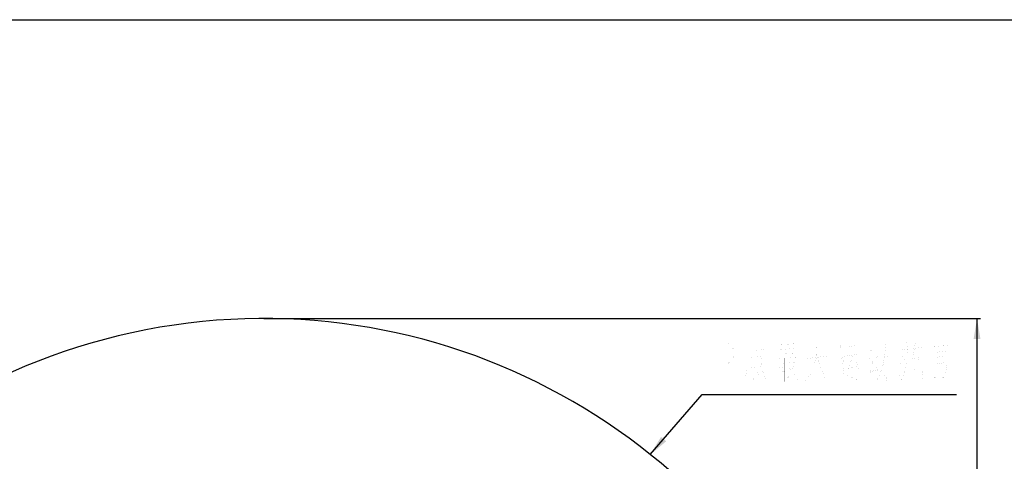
# Model space of a CAD drawing. Header units: millimetres. Extents: x 0 to 11890, y 0 to 8410.
# Tile 136 of 137: x 6571 to 9478, y 7107 to 8410. Entities that reach past the tile are written whole.
import ezdxf

# ---------------------------------------------------------------- set-up
doc = ezdxf.new("R2010")
doc.units = ezdxf.units.MM
doc.header["$LTSCALE"] = 653.95
doc.layers.get('0').update_dxf_attribs({"linetype": 'CONTINUOUS'})
for name, color, linetype in [('14ALL_DIM', 7, 'CONTINUOUS'), ('ZUIDAYUNDONGDXF_CONTINUOUS_LINE', 7, 'CONTINUOUS'), ('ZUIDAYUNDONGFANWEI_DXF_FORMAT', 7, 'CONTINUOUS'), ('ZUIDAYUNDONGFANWEI_DXF_TEXT', 7, 'CONTINUOUS'), ('ZUIDAYUNDONGFANWEIDXF_DIMENSION', 7, 'CONTINUOUS')]:
    doc.layers.add(name, color=color, linetype=linetype)
doc.styles.get("Standard").update_dxf_attribs({"font": 'txt', "width": 0.7})
doc.dimstyles.new('DIMSTYLE_9', dxfattribs={"dimtxt": 120, "dimasz": 60, "dimexe": 1, "dimexo": 0, "dimgap": 3, "dimtad": 0, "dimtih": 1, "dimtoh": 1, "dimdec": 0, "dimdsep": 46, "dimtxsty": 'Standard', "dimblk": '_FILLED', "dimblk1": '_FILLED', "dimblk2": '_FILLED', "dimcen": 0.09, "dimclrt": 5, "dimazin": 2, "dimtp": 2, "dimtm": 2, "dimtfac": 1, "dimtdec": 0, "dimtofl": 0, "dimtmove": 0, "dimatfit": 3, "dimldrblk": '_FILLED', "dimfxl": 0, "dimtolj": 1, "dimarcsym": 0})

# ---------------------------------------------------------------- blocks, each defined once
blk = doc.blocks.new('*D17')
at = {"layer": 'ZUIDAYUNDONGFANWEIDXF_DIMENSION', "color": 2, "linetype": 'Continuous'}
blk.add_line((7291.5, 7528.1), (9407.1, 7528.1), dxfattribs=at)
blk = doc.blocks.new('_FILLED')
at = {"color": 0, "linetype": 'ByBlock'}
blk.add_solid([(0, 0), (-1, 0.167), (-1, -0.167)], dxfattribs=at)

msp = doc.modelspace()

# ---------------------------------------------------------------- linework, layer by layer
at = {"layer": '14ALL_DIM', "color": 2, "linetype": 'Continuous'}
msp.add_line((9397.132, 3950.597), (9397.132, 7528.08), dxfattribs=at)
msp.add_solid([(9397.132, 7528.08), (9407.132, 7468.08), (9387.132, 7468.08)], dxfattribs=at)
at = {"layer": 'ZUIDAYUNDONGDXF_CONTINUOUS_LINE', "color": 2, "linetype": 'Continuous'}
msp.add_arc((7291.466, 5703.735), 1824.344, 295, 180, dxfattribs=at)
at = {"layer": 'ZUIDAYUNDONGFANWEI_DXF_FORMAT', "color": 7, "linetype": 'Continuous'}
msp.add_line((0, 8410), (11890, 8410), dxfattribs=at)
at = {"layer": 'ZUIDAYUNDONGFANWEI_DXF_TEXT', "color": 2, "linetype": 'Continuous'}
for p, q in [((8432.755, 7127.003), (8585.747, 7303.448)), ((8585.747, 7303.448), (8615.747, 7303.448)), ((8615.747, 7303.448), (9336.747, 7303.448))]:
    msp.add_line(p, q, dxfattribs=at)
at = {"layer": 'ZUIDAYUNDONGFANWEI_DXF_TEXT', "color": 5, "linetype": 'Continuous', "const_width": 0.1}
for points in [[(8636.748, 7335.948), (8636.748, 7455.948), (8662.997, 7455.948), (8673.497, 7445.948), (8678.747, 7435.949), (8678.747, 7415.948), (8673.497, 7405.949), (8662.997, 7395.948), (8636.748, 7395.948)], [(8745.247, 7413.529), (8745.247, 7461.755)], [(8816.748, 7457.561), (8816.748, 7417.722)], [(8816.748, 7451.271), (8855.747, 7453.368)], [(8855.747, 7459.658), (8853.581, 7428.206)], [(8925.081, 7461.755), (8922.914, 7413.529)], [(8992.247, 7449.174), (9000.914, 7432.4)], [(9016.081, 7444.981), (9046.414, 7449.174)], [(9128.747, 7459.658), (9124.414, 7417.722), (9117.914, 7382.077), (9100.581, 7344.335)], [(9165.581, 7434.496), (9234.914, 7442.883)], [(9189.414, 7461.755), (9193.747, 7417.722)], [(9215.414, 7461.755), (9208.914, 7417.722)], [(9263.081, 7457.561), (9263.081, 7344.335)], [(9263.081, 7444.981), (9319.414, 7449.174)], [(9289.081, 7442.883), (9289.081, 7356.916)], [(9319.414, 7455.464), (9319.414, 7344.335)], [(8727.914, 7424.013), (8727.914, 7377.884)], [(8762.581, 7417.722), (8727.914, 7413.529)], [(8745.247, 7434.496), (8773.414, 7438.69)], [(8760.414, 7386.271), (8762.581, 7419.819)], [(8799.414, 7409.335), (8868.748, 7413.529)], [(8816.748, 7436.594), (8844.914, 7438.69)], [(8816.748, 7424.013), (8855.747, 7426.109)], [(8922.914, 7413.529), (8916.414, 7390.464), (8905.581, 7363.207), (8888.247, 7342.239)], [(8957.581, 7417.722), (8890.414, 7409.335)], [(8925.081, 7413.529), (8948.914, 7348.529), (8966.247, 7348.529)], [(8981.414, 7407.239), (9005.248, 7413.529)], [(9005.248, 7417.722), (9000.914, 7394.658), (9005.248, 7384.174), (8998.747, 7367.4)], [(9011.748, 7417.722), (9055.08, 7424.013)], [(9031.247, 7419.819), (9016.081, 7377.884)], [(9074.581, 7409.335), (9107.081, 7415.626)], [(9081.081, 7432.4), (9107.081, 7438.69)], [(9091.914, 7411.432), (9081.081, 7369.497)], [(9113.58, 7409.335), (9141.747, 7417.722)], [(9143.914, 7419.819), (9128.747, 7344.335), (9122.248, 7363.207)], [(9174.248, 7419.819), (9187.247, 7403.045)], [(9200.247, 7417.722), (9200.247, 7352.722)], [(9224.08, 7413.529), (9202.414, 7409.335)], [(9226.247, 7417.722), (9217.581, 7373.69)], [(9273.914, 7428.206), (9308.58, 7432.4)], [(9306.414, 7417.722), (9276.081, 7413.529)], [(8727.914, 7382.077), (8762.581, 7386.271)], [(8810.248, 7409.335), (8810.248, 7365.303)], [(8810.248, 7394.658), (8827.58, 7396.755)], [(8810.248, 7382.077), (8827.58, 7384.174)], [(8829.747, 7409.335), (8829.747, 7342.239)], [(8836.248, 7396.755), (8860.081, 7398.852)], [(8860.081, 7403.045), (8849.247, 7373.69), (8840.581, 7388.368)], [(9011.748, 7377.884), (9046.414, 7388.368)], [(9039.914, 7403.045), (9048.581, 7373.69)], [(9098.414, 7390.464), (9107.081, 7367.4)], [(9165.581, 7400.948), (9176.414, 7388.368)], [(9174.248, 7344.335), (9191.581, 7400.948)], [(9215.414, 7373.69), (9208.914, 7384.174)], [(9267.414, 7392.561), (9308.58, 7398.852)], [(9310.747, 7403.045), (9304.247, 7369.497), (9295.581, 7382.077)], [(8717.08, 7377.884), (8712.747, 7344.335)], [(8732.247, 7371.594), (8738.747, 7346.432)], [(8749.581, 7371.594), (8756.081, 7348.529)], [(8762.581, 7375.787), (8775.581, 7344.335)], [(8799.414, 7359.013), (8838.414, 7377.884)], [(8849.247, 7373.69), (8834.081, 7344.335)], [(8849.247, 7373.69), (8866.581, 7348.529), (8875.247, 7348.529)], [(8981.414, 7367.4), (8998.747, 7367.4), (9048.581, 7344.335), (9057.247, 7352.722)], [(9076.747, 7367.4), (9102.747, 7377.884)], [(9167.747, 7363.207), (9176.414, 7344.335)], [(9230.581, 7346.432), (9239.248, 7352.722), (9234.914, 7373.69)], [(9263.081, 7352.722), (9315.081, 7354.819), (9319.414, 7348.529)], [(9230.581, 7346.432), (9206.748, 7346.432), (9200.247, 7352.722)]]:
    msp.add_lwpolyline(points, dxfattribs=at)
at = {"layer": 'ZUIDAYUNDONGFANWEI_DXF_TEXT', "color": 2, "linetype": 'Continuous'}
msp.add_solid([(8464.506, 7178.886), (8432.755, 7127.003), (8479.617, 7165.784)], dxfattribs=at)

# ---------------------------------------------------------------- dimensions: what is measured, and where the dimension line sits
at = {"layer": 'ZUIDAYUNDONGFANWEIDXF_DIMENSION', "color": 2, "linetype": 'Continuous'}
dim = msp.add_ordinate_dim(feature_location=(7291.466, 7528.08), offset=(2115.667, 0), dtype=0, origin=(7291.466, 5248.735), dimstyle='DIMSTYLE_9', override={"dimgap": 29.999891, "dimtad": 1, "dimtih": 0, "dimtoh": 0}, dxfattribs=at)
dim.commit()
dim.dimension.update_dxf_attribs({"geometry": '*D17', "text_midpoint": (9467.132, 7558.08)})

doc.saveas('drawing.dxf')
